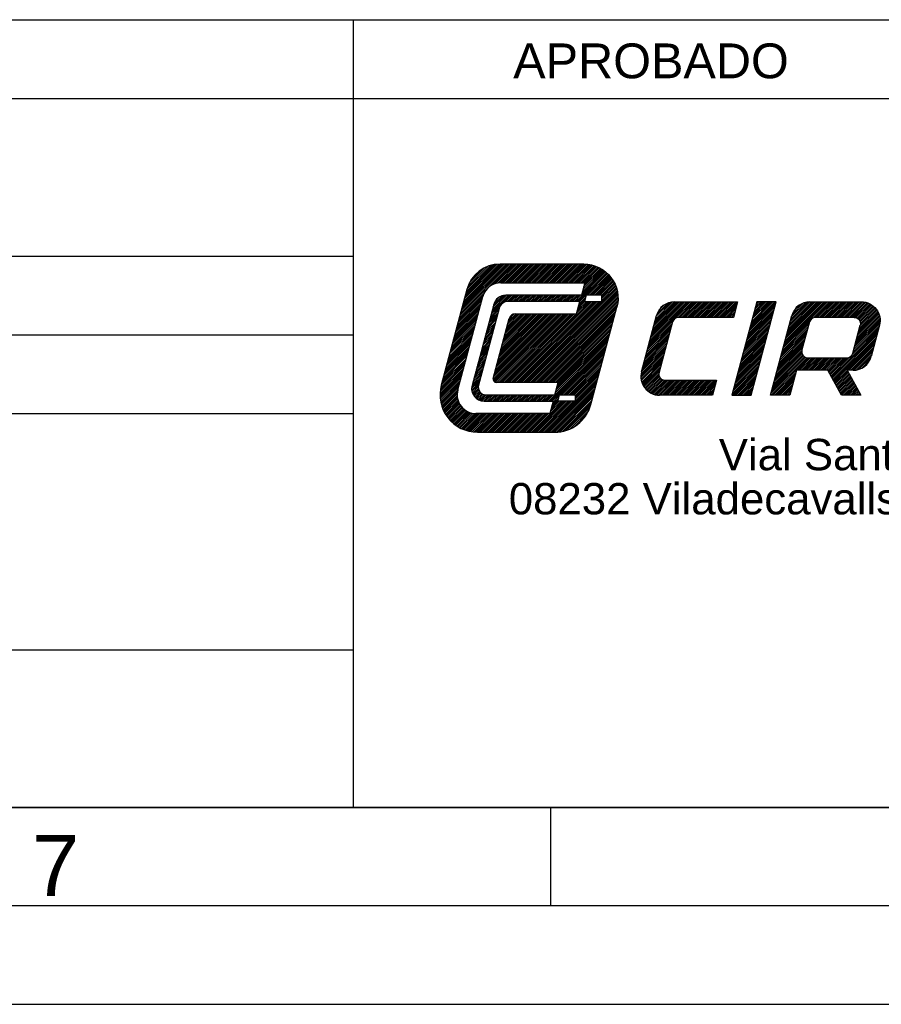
# Model space of a CAD drawing. Extents: x 0 to 420, y 0 to 297.
# Tile 3 of 6: x 337 to 381, y 0 to 50. Entities that reach past the tile are written whole.
import ezdxf

# ---------------------------------------------------------------- set-up
doc = ezdxf.new("R2010")
doc.units = 0
doc.layers.add('CAPA_1', color=7, linetype='CONTINUOUS')

msp = doc.modelspace()

# ---------------------------------------------------------------- linework, layer by layer
at = {"layer": 'CAPA_1', "color": 7}
for points in [[(233.983, 49.998), (409.983, 49.998)], [(353.983, 49.998), (353.983, 9.998)], [(233.983, 45.998), (409.983, 45.998)], [(233.983, 37.998), (353.983, 37.998)], [(359.411, 34.979), (362.02, 37.589)], [(359.443, 35.101), (361.931, 37.589)], [(359.476, 35.224), (361.841, 37.589)], [(359.509, 35.346), (361.752, 37.589)], [(359.542, 35.468), (361.663, 37.589)], [(359.574, 35.59), (361.573, 37.589)], [(359.607, 35.712), (361.484, 37.589)], [(359.64, 35.835), (361.394, 37.588)], [(359.672, 35.956), (361.299, 37.583)], [(359.705, 36.079), (361.198, 37.572)], [(359.738, 36.201), (361.089, 37.552)], [(359.771, 36.323), (360.971, 37.523)], [(361.055, 36.534), (362.11, 37.589)], [(361.207, 36.597), (362.199, 37.589)], [(361.325, 36.626), (362.289, 37.589)], [(361.427, 36.638), (362.378, 37.589)], [(365.7, 37.589), (361.444, 37.589)], [(361.519, 36.64), (362.467, 37.589)], [(361.608, 36.64), (362.557, 37.589)], [(361.698, 36.64), (362.646, 37.589)], [(361.787, 36.64), (362.736, 37.589)], [(361.877, 36.64), (362.825, 37.589)], [(361.966, 36.64), (362.915, 37.589)], [(362.055, 36.64), (363.004, 37.589)], [(362.145, 36.64), (363.093, 37.589)], [(362.234, 36.64), (363.183, 37.589)], [(362.324, 36.64), (363.272, 37.589)], [(362.413, 36.64), (363.362, 37.589)], [(362.503, 36.64), (363.451, 37.589)], [(362.592, 36.64), (363.541, 37.589)], [(362.681, 36.64), (363.63, 37.589)], [(362.771, 36.64), (363.719, 37.589)], [(362.86, 36.64), (363.809, 37.589)], [(362.95, 36.64), (363.899, 37.589)], [(363.039, 36.64), (363.988, 37.589)], [(363.129, 36.64), (364.077, 37.589)], [(363.218, 36.64), (364.167, 37.589)], [(363.307, 36.64), (364.256, 37.589)], [(363.397, 36.64), (364.346, 37.589)], [(363.487, 36.64), (364.435, 37.589)], [(363.576, 36.64), (364.525, 37.589)], [(363.665, 36.64), (364.614, 37.589)], [(363.755, 36.64), (364.703, 37.589)], [(363.844, 36.64), (364.793, 37.589)], [(363.934, 36.64), (364.882, 37.589)], [(364.023, 36.64), (364.972, 37.589)], [(364.112, 36.64), (365.061, 37.589)], [(364.202, 36.64), (365.15, 37.589)], [(364.291, 36.64), (365.24, 37.589)], [(364.381, 36.64), (365.329, 37.589)], [(364.47, 36.64), (365.419, 37.589)], [(364.56, 36.64), (365.508, 37.589)], [(364.649, 36.64), (365.598, 37.589)], [(364.738, 36.64), (365.687, 37.589)], [(364.828, 36.64), (365.775, 37.587)], [(364.917, 36.64), (365.859, 37.582)], [(365.007, 36.64), (365.939, 37.573)], [(365.096, 36.64), (366.016, 37.56)], [(365.186, 36.64), (366.09, 37.545)], [(365.275, 36.64), (366.161, 37.527)], [(365.364, 36.64), (366.23, 37.506)], [(359.814, 36.456), (360.838, 37.48)], [(359.882, 36.613), (360.681, 37.413)], [(360.005, 36.825), (360.469, 37.29)], [(365.31, 35.692), (366.808, 37.19)], [(365.4, 35.692), (366.857, 37.148)], [(365.454, 36.64), (366.297, 37.483)], [(365.489, 35.692), (366.903, 37.106)], [(365.543, 36.64), (366.361, 37.458)], [(365.594, 36.065), (366.759, 37.229)], [(365.627, 36.187), (366.707, 37.268)], [(365.633, 36.64), (366.424, 37.431)], [(365.659, 36.309), (366.654, 37.304)], [(365.692, 36.431), (366.599, 37.338)], [(365.722, 36.64), (366.484, 37.402)], [(365.725, 36.553), (366.543, 37.371)], [(365.895, 36.008), (366.948, 37.061)], [(365.984, 36.008), (366.991, 37.015)], [(361.491, 36.64), (365.748, 36.64)], [(365.748, 36.64), (365.579, 36.008)], [(366.074, 36.008), (367.033, 36.967)], [(366.163, 36.008), (367.073, 36.918)], [(366.253, 36.008), (367.111, 36.866)], [(366.342, 36.008), (367.148, 36.814)], [(366.431, 36.008), (367.182, 36.759)], [(366.521, 36.008), (367.215, 36.703)], [(366.61, 36.008), (367.247, 36.644)], [(366.615, 35.923), (367.276, 36.585)], [(366.615, 35.833), (367.304, 36.522)], [(359.764, 36.3), (358.462, 31.44)], [(359.378, 34.857), (360.649, 36.129)], [(360.988, 35.037), (361.96, 36.008)], [(361.021, 35.159), (361.87, 36.008)], [(361.054, 35.281), (361.781, 36.008)], [(361.087, 35.404), (361.69, 36.006)], [(361.71, 35.669), (362.049, 36.008)], [(365.579, 36.008), (361.734, 36.008)], [(361.821, 35.691), (362.138, 36.008)], [(361.912, 35.692), (362.228, 36.008)], [(362.001, 35.692), (362.317, 36.008)], [(362.091, 35.692), (362.407, 36.008)], [(362.18, 35.692), (362.496, 36.008)], [(362.269, 35.692), (362.586, 36.008)], [(362.359, 35.692), (362.675, 36.008)], [(362.449, 35.692), (362.764, 36.008)], [(362.538, 35.692), (362.854, 36.008)], [(362.541, 31.581), (367.352, 36.392)], [(362.627, 35.692), (362.944, 36.008)], [(362.631, 31.581), (367.373, 36.324)], [(362.717, 35.692), (363.033, 36.008)], [(362.72, 31.581), (367.392, 36.253)], [(362.806, 35.692), (363.122, 36.008)], [(362.81, 31.581), (367.407, 36.179)], [(362.896, 35.692), (363.212, 36.008)], [(362.899, 31.581), (367.42, 36.103)], [(362.985, 35.692), (363.301, 36.008)], [(362.988, 31.581), (367.43, 36.023)], [(363.074, 35.692), (363.391, 36.008)], [(363.164, 35.692), (363.48, 36.008)], [(363.253, 35.692), (363.57, 36.008)], [(363.343, 35.692), (363.659, 36.008)], [(363.432, 35.692), (363.748, 36.008)], [(363.522, 35.692), (363.838, 36.008)], [(363.611, 35.692), (363.927, 36.008)], [(363.7, 35.692), (364.017, 36.008)], [(363.79, 35.692), (364.106, 36.008)], [(363.879, 35.692), (364.196, 36.008)], [(363.969, 35.692), (364.285, 36.008)], [(364.058, 35.692), (364.374, 36.008)], [(364.148, 35.692), (364.464, 36.008)], [(364.237, 35.692), (364.553, 36.008)], [(364.326, 35.692), (364.643, 36.008)], [(364.416, 35.692), (364.732, 36.008)], [(364.505, 35.692), (364.821, 36.008)], [(364.595, 35.692), (364.911, 36.008)], [(364.684, 35.692), (365, 36.008)], [(364.774, 35.692), (365.09, 36.008)], [(364.863, 35.692), (365.179, 36.008)], [(364.952, 35.692), (365.269, 36.008)], [(365.042, 35.692), (365.358, 36.008)], [(365.132, 35.692), (365.447, 36.008)], [(365.221, 35.692), (365.537, 36.008)], [(365.824, 36.008), (365.739, 35.692)], [(366.615, 36.008), (365.824, 36.008)], [(366.615, 35.744), (367.329, 36.458)], [(366.615, 35.692), (366.615, 36.008)], [(359.247, 34.368), (360.487, 35.609)], [(359.28, 34.491), (360.52, 35.731)], [(359.304, 31.194), (360.575, 35.937)], [(359.312, 34.613), (360.553, 35.853)], [(359.345, 34.735), (360.586, 35.976)], [(361.123, 35.539), (360.022, 31.429)], [(361.119, 35.525), (361.584, 35.99)], [(361.174, 35.669), (361.44, 35.935)], [(365.494, 35.692), (361.855, 35.692)], [(361.915, 31.581), (366.026, 35.692)], [(362.004, 31.581), (366.115, 35.692)], [(362.094, 31.581), (366.205, 35.692)], [(362.184, 31.581), (366.294, 35.692)], [(362.273, 31.581), (366.383, 35.692)], [(362.362, 31.581), (366.473, 35.692)], [(362.452, 31.581), (366.562, 35.692)], [(363.078, 31.581), (367.437, 35.94)], [(363.167, 31.581), (367.439, 35.853)], [(363.257, 31.581), (367.437, 35.761)], [(363.346, 31.581), (367.429, 35.664)], [(363.436, 31.581), (367.415, 35.56)], [(365.324, 35.059), (365.494, 35.692)], [(365.332, 35.087), (365.936, 35.692)], [(365.365, 35.21), (365.847, 35.692)], [(365.397, 35.332), (365.758, 35.692)], [(365.43, 35.454), (365.765, 35.789)], [(365.463, 35.576), (365.798, 35.911)], [(365.739, 35.692), (366.615, 35.692)], [(369.023, 33.591), (371.105, 35.673)], [(369.056, 33.713), (371.015, 35.673)], [(369.088, 33.835), (370.926, 35.673)], [(369.121, 33.958), (370.837, 35.673)], [(369.154, 34.08), (370.747, 35.673)], [(369.187, 34.202), (370.658, 35.673)], [(369.219, 34.324), (370.568, 35.673)], [(369.252, 34.446), (370.479, 35.673)], [(369.285, 34.568), (370.389, 35.673)], [(369.318, 34.691), (370.3, 35.673)], [(369.35, 34.813), (370.205, 35.667)], [(369.383, 34.935), (370.097, 35.65)], [(369.423, 35.065), (369.969, 35.61)], [(369.518, 35.249), (369.784, 35.515)], [(370.309, 35.673), (373.509, 35.673)], [(370.371, 34.85), (371.195, 35.673)], [(370.493, 34.882), (371.284, 35.673)], [(370.583, 34.883), (371.373, 35.673)], [(370.672, 34.883), (371.463, 35.673)], [(370.762, 34.883), (371.552, 35.673)], [(370.851, 34.883), (371.642, 35.673)], [(370.941, 34.883), (371.731, 35.673)], [(371.03, 34.883), (371.821, 35.673)], [(371.119, 34.883), (371.91, 35.673)], [(371.209, 34.883), (371.999, 35.673)], [(371.298, 34.883), (372.089, 35.673)], [(371.388, 34.883), (372.178, 35.673)], [(371.477, 34.883), (372.268, 35.673)], [(371.567, 34.883), (372.357, 35.673)], [(371.656, 34.883), (372.447, 35.673)], [(371.745, 34.883), (372.536, 35.673)], [(371.835, 34.883), (372.625, 35.673)], [(371.924, 34.883), (372.715, 35.673)], [(372.014, 34.883), (372.804, 35.673)], [(372.103, 34.883), (372.894, 35.673)], [(372.193, 34.883), (372.983, 35.673)], [(372.282, 34.883), (373.072, 35.673)], [(372.371, 34.883), (373.162, 35.673)], [(372.461, 34.883), (373.251, 35.673)], [(372.551, 34.883), (373.341, 35.673)], [(372.64, 34.883), (373.43, 35.673)], [(372.729, 34.883), (373.505, 35.658)], [(372.819, 34.883), (373.472, 35.537)], [(374.491, 35.673), (373.22, 30.93)], [(373.509, 35.673), (373.297, 34.883)], [(374.094, 34.19), (375.435, 35.532)], [(374.126, 34.312), (375.468, 35.654)], [(374.159, 34.434), (375.398, 35.673)], [(374.192, 34.557), (375.308, 35.673)], [(374.202, 30.93), (375.473, 35.673)], [(374.225, 34.679), (375.219, 35.673)], [(374.257, 34.801), (375.13, 35.673)], [(374.29, 34.923), (375.04, 35.673)], [(374.323, 35.046), (374.951, 35.673)], [(374.356, 35.168), (374.861, 35.673)], [(374.388, 35.29), (374.772, 35.673)], [(374.421, 35.412), (374.682, 35.673)], [(374.454, 35.534), (374.593, 35.673)], [(374.487, 35.656), (374.504, 35.673)], [(375.473, 35.673), (374.491, 35.673)], [(375.86, 33.453), (378.081, 35.673)], [(375.893, 33.575), (377.991, 35.673)], [(375.926, 33.697), (377.902, 35.673)], [(375.958, 33.819), (377.813, 35.673)], [(375.991, 33.941), (377.723, 35.673)], [(376.024, 34.063), (377.634, 35.673)], [(376.057, 34.186), (377.544, 35.673)], [(376.089, 34.308), (377.455, 35.673)], [(376.122, 34.43), (377.365, 35.673)], [(376.155, 34.552), (377.276, 35.673)], [(376.188, 34.674), (377.187, 35.673)], [(376.22, 34.796), (377.093, 35.669)], [(376.253, 34.918), (376.987, 35.653)], [(376.291, 35.045), (376.862, 35.617)], [(376.372, 35.216), (376.692, 35.536)], [(377.183, 35.673), (379.802, 35.673)], [(377.361, 34.864), (378.17, 35.673)], [(377.469, 34.883), (378.26, 35.673)], [(377.559, 34.883), (378.349, 35.673)], [(377.648, 34.883), (378.439, 35.673)], [(377.737, 34.883), (378.528, 35.673)], [(377.827, 34.883), (378.617, 35.673)], [(377.917, 34.883), (378.707, 35.673)], [(378.006, 34.883), (378.797, 35.673)], [(378.095, 34.883), (378.886, 35.673)], [(378.185, 34.883), (378.975, 35.673)], [(378.274, 34.883), (379.065, 35.673)], [(378.364, 34.883), (379.154, 35.673)], [(378.453, 34.883), (379.244, 35.673)], [(378.543, 34.883), (379.333, 35.673)], [(378.632, 34.883), (379.422, 35.673)], [(378.721, 34.883), (379.512, 35.673)], [(378.811, 34.883), (379.601, 35.673)], [(378.9, 34.883), (379.691, 35.673)], [(378.99, 34.883), (379.78, 35.673)], [(379.079, 34.883), (379.867, 35.671)], [(379.169, 34.883), (379.948, 35.662)], [(379.258, 34.883), (380.023, 35.647)], [(379.347, 34.883), (380.093, 35.628)], [(379.437, 34.883), (380.158, 35.604)], [(379.515, 34.872), (380.22, 35.576)], [(379.579, 34.846), (380.278, 35.545)], [(379.633, 34.811), (380.333, 35.511)], [(359.116, 33.88), (360.356, 35.12)], [(359.149, 34.002), (360.389, 35.242)], [(359.182, 34.124), (360.421, 35.364)], [(359.214, 34.246), (360.454, 35.487)], [(361.397, 35.34), (360.354, 31.446)], [(360.89, 34.67), (361.337, 35.118)], [(360.923, 34.792), (361.37, 35.24)], [(360.956, 34.915), (361.404, 35.363)], [(361.093, 31.742), (364.409, 35.059)], [(361.109, 31.669), (364.499, 35.059)], [(361.119, 31.858), (364.32, 35.059)], [(361.148, 31.619), (364.588, 35.059)], [(361.151, 31.98), (364.231, 35.059)], [(361.184, 32.102), (364.141, 35.059)], [(361.206, 31.588), (364.678, 35.059)], [(361.217, 32.225), (364.052, 35.059)], [(361.25, 32.347), (363.962, 35.059)], [(361.283, 32.469), (363.873, 35.059)], [(361.289, 31.581), (364.767, 35.059)], [(361.315, 32.591), (363.783, 35.059)], [(361.348, 32.713), (363.694, 35.059)], [(361.378, 31.581), (364.857, 35.059)], [(361.381, 32.836), (363.605, 35.059)], [(361.414, 32.958), (363.515, 35.059)], [(361.446, 33.08), (363.426, 35.059)], [(361.468, 31.581), (364.946, 35.059)], [(361.479, 33.202), (363.336, 35.059)], [(361.512, 33.324), (363.247, 35.059)], [(361.545, 33.446), (363.158, 35.059)], [(361.557, 31.581), (365.035, 35.059)], [(361.577, 33.568), (363.068, 35.059)], [(361.61, 33.691), (362.979, 35.059)], [(361.643, 33.813), (362.889, 35.059)], [(361.647, 31.581), (365.125, 35.059)], [(361.675, 33.935), (362.8, 35.059)], [(361.708, 34.057), (362.71, 35.059)], [(361.736, 31.581), (365.215, 35.059)], [(361.741, 34.179), (362.621, 35.059)], [(361.774, 34.301), (362.532, 35.059)], [(361.806, 34.424), (362.442, 35.059)], [(361.826, 31.581), (365.304, 35.059)], [(361.839, 34.546), (362.352, 35.059)], [(361.872, 34.668), (362.263, 35.059)], [(361.905, 34.79), (362.17, 35.056)], [(362.219, 35.059), (365.324, 35.059)], [(363.525, 31.581), (367.392, 35.448)], [(363.614, 31.581), (367.36, 35.327)], [(363.704, 31.581), (367.327, 35.205)], [(363.793, 31.581), (367.295, 35.083)], [(366.056, 30.458), (367.38, 35.4)], [(372.908, 34.883), (373.44, 35.414)], [(372.998, 34.883), (373.407, 35.292)], [(373.087, 34.883), (373.374, 35.17)], [(373.177, 34.883), (373.342, 35.048)], [(373.963, 33.702), (375.304, 35.043)], [(373.995, 33.824), (375.337, 35.165)], [(374.028, 33.946), (375.37, 35.287)], [(374.061, 34.068), (375.402, 35.41)], [(379.601, 33.973), (380.689, 35.061)], [(379.633, 34.095), (380.662, 35.124)], [(379.666, 34.218), (380.632, 35.184)], [(379.678, 34.766), (380.385, 35.473)], [(379.699, 34.34), (380.599, 35.24)], [(379.713, 34.712), (380.434, 35.432)], [(379.732, 34.462), (380.562, 35.292)], [(379.738, 34.647), (380.479, 35.389)], [(379.748, 34.568), (380.522, 35.342)], [(358.952, 33.269), (360.192, 34.509)], [(358.985, 33.391), (360.225, 34.631)], [(359.018, 33.513), (360.258, 34.753)], [(359.051, 33.636), (360.29, 34.875)], [(359.083, 33.757), (360.323, 34.998)], [(360.727, 34.06), (361.174, 34.507)], [(360.759, 34.182), (361.207, 34.629)], [(360.792, 34.304), (361.239, 34.751)], [(360.825, 34.426), (361.272, 34.873)], [(360.858, 34.548), (361.305, 34.995)], [(361.098, 31.78), (361.914, 34.825)], [(363.883, 31.581), (367.262, 34.96)], [(363.972, 31.581), (367.229, 34.838)], [(364.061, 31.581), (367.197, 34.716)], [(364.151, 31.581), (367.164, 34.594)], [(368.63, 32.124), (369.392, 34.97)], [(368.957, 33.347), (370.187, 34.576)], [(368.99, 33.469), (370.229, 34.708)], [(370.207, 34.648), (369.522, 32.093)], [(373.297, 34.883), (370.512, 34.883)], [(373.266, 34.883), (373.309, 34.926)], [(373.832, 33.213), (375.173, 34.554)], [(373.865, 33.335), (375.206, 34.677)], [(373.897, 33.457), (375.239, 34.799)], [(373.93, 33.579), (375.271, 34.921)], [(375.184, 30.93), (376.267, 34.97)], [(375.795, 33.208), (377.136, 34.55)], [(375.828, 33.33), (377.17, 34.674)], [(377.163, 34.648), (376.781, 33.226)], [(379.432, 34.883), (377.468, 34.883)], [(379.404, 33.24), (380.739, 34.575)], [(379.437, 33.362), (380.749, 34.675)], [(379.47, 33.485), (380.75, 34.764)], [(379.502, 33.607), (380.743, 34.847)], [(379.535, 33.729), (380.73, 34.923)], [(379.568, 33.851), (380.711, 34.995)], [(358.821, 32.78), (360.061, 34.02)], [(358.854, 32.902), (360.094, 34.143)], [(358.887, 33.025), (360.127, 34.265)], [(358.92, 33.147), (360.16, 34.387)], [(360.596, 33.571), (361.043, 34.018)], [(360.628, 33.693), (361.076, 34.14)], [(360.661, 33.815), (361.108, 34.262)], [(360.694, 33.937), (361.141, 34.384)], [(364.24, 31.581), (367.131, 34.472)], [(364.33, 31.581), (367.098, 34.35)], [(364.35, 31.422), (367.033, 34.105)], [(364.383, 31.544), (367.066, 34.227)], [(368.826, 32.858), (370.056, 34.088)], [(368.859, 32.98), (370.089, 34.21)], [(368.892, 33.103), (370.122, 34.332)], [(368.925, 33.225), (370.154, 34.454)], [(373.701, 32.724), (375.042, 34.066)], [(373.734, 32.846), (375.075, 34.188)], [(373.766, 32.969), (375.108, 34.31)], [(373.799, 33.091), (375.141, 34.432)], [(375.664, 32.719), (377.005, 34.061)], [(375.697, 32.842), (377.038, 34.183)], [(375.729, 32.964), (377.071, 34.305)], [(375.762, 33.086), (377.104, 34.428)], [(378.279, 31.846), (380.648, 34.215)], [(378.311, 31.789), (380.615, 34.093)], [(379.319, 32.977), (380.68, 34.337)], [(379.356, 33.062), (379.738, 34.485)], [(379.372, 33.118), (380.713, 34.46)], [(380.718, 34.479), (380.294, 32.898)], [(303.983, 33.998), (353.983, 33.998)], [(358.69, 32.292), (359.93, 33.532)], [(358.723, 32.414), (359.963, 33.654)], [(358.756, 32.536), (359.996, 33.776)], [(358.788, 32.658), (360.029, 33.898)], [(360.465, 33.082), (360.912, 33.529)], [(360.498, 33.204), (360.945, 33.651)], [(360.53, 33.326), (360.977, 33.774)], [(360.563, 33.449), (361.01, 33.896)], [(363.918, 30.632), (366.902, 33.617)], [(364.252, 31.056), (366.935, 33.739)], [(364.284, 31.178), (366.967, 33.861)], [(364.317, 31.3), (367, 33.983)], [(368.695, 32.369), (369.925, 33.599)], [(368.728, 32.492), (369.958, 33.721)], [(368.761, 32.614), (369.991, 33.844)], [(368.794, 32.736), (370.024, 33.966)], [(373.57, 32.235), (374.911, 33.577)], [(373.603, 32.358), (374.944, 33.699)], [(373.635, 32.48), (374.977, 33.821)], [(373.668, 32.602), (375.01, 33.943)], [(375.533, 32.231), (376.874, 33.572)], [(375.566, 32.353), (376.907, 33.694)], [(375.598, 32.475), (376.94, 33.817)], [(375.631, 32.597), (376.973, 33.939)], [(378.342, 31.731), (380.582, 33.971)], [(378.374, 31.674), (380.549, 33.849)], [(378.406, 31.616), (380.517, 33.726)], [(379.075, 32.195), (380.484, 33.604)], [(358.559, 31.803), (359.8, 33.043)], [(358.592, 31.925), (359.832, 33.165)], [(358.625, 32.047), (359.865, 33.287)], [(358.658, 32.169), (359.898, 33.41)], [(360.334, 32.593), (360.781, 33.041)], [(360.367, 32.716), (360.814, 33.163)], [(360.399, 32.838), (360.847, 33.285)], [(360.432, 32.96), (360.879, 33.407)], [(364.007, 30.632), (366.869, 33.494)], [(364.097, 30.632), (366.837, 33.372)], [(364.502, 30.949), (366.804, 33.25)], [(364.592, 30.949), (366.771, 33.128)], [(364.681, 30.949), (366.738, 33.006)], [(368.598, 31.914), (369.794, 33.11)], [(368.607, 32.013), (369.827, 33.233)], [(368.63, 32.125), (369.86, 33.355)], [(368.663, 32.247), (369.893, 33.477)], [(373.439, 31.747), (374.781, 33.088)], [(373.472, 31.869), (374.813, 33.21)], [(373.505, 31.991), (374.846, 33.333)], [(373.537, 32.113), (374.879, 33.455)], [(375.369, 31.62), (376.788, 33.039)], [(375.402, 31.742), (376.772, 33.113)], [(375.435, 31.864), (376.777, 33.207)], [(375.468, 31.986), (376.809, 33.328)], [(375.5, 32.109), (376.842, 33.45)], [(379.164, 32.195), (380.451, 33.482)], [(379.253, 32.195), (380.418, 33.36)], [(379.343, 32.195), (380.386, 33.238)], [(379.434, 32.196), (380.353, 33.116)], [(358.434, 31.32), (359.669, 32.554)], [(358.461, 31.436), (359.701, 32.676)], [(358.494, 31.558), (359.734, 32.799)], [(358.527, 31.681), (359.767, 32.921)], [(360.203, 32.105), (360.65, 32.552)], [(360.236, 32.227), (360.683, 32.674)], [(360.268, 32.349), (360.716, 32.796)], [(360.301, 32.471), (360.748, 32.919)], [(364.771, 30.949), (366.706, 32.883)], [(364.86, 30.949), (366.673, 32.761)], [(364.95, 30.949), (366.64, 32.639)], [(365.039, 30.949), (366.607, 32.517)], [(368.599, 31.826), (369.761, 32.988)], [(368.607, 31.744), (369.729, 32.866)], [(368.621, 31.669), (369.696, 32.744)], [(368.64, 31.598), (369.664, 32.622)], [(368.663, 31.532), (369.63, 32.5)], [(373.308, 31.258), (374.65, 32.6)], [(373.341, 31.38), (374.682, 32.722)], [(373.374, 31.503), (374.715, 32.844)], [(373.406, 31.625), (374.748, 32.966)], [(375.205, 31.009), (377.029, 32.833)], [(375.216, 30.93), (377.113, 32.827)], [(375.238, 31.131), (376.961, 32.854)], [(375.271, 31.254), (376.903, 32.886)], [(375.304, 31.376), (376.856, 32.928)], [(375.336, 31.498), (376.817, 32.979)], [(376.57, 32.195), (377.203, 32.827)], [(376.66, 32.195), (377.292, 32.827)], [(376.749, 32.195), (377.382, 32.827)], [(376.839, 32.195), (377.471, 32.827)], [(376.928, 32.195), (377.56, 32.827)], [(377.017, 32.195), (377.65, 32.827)], [(377.087, 32.827), (379.051, 32.827)], [(377.107, 32.195), (377.739, 32.827)], [(377.196, 32.195), (377.829, 32.827)], [(377.286, 32.195), (377.918, 32.827)], [(377.375, 32.195), (378.008, 32.827)], [(377.465, 32.195), (378.097, 32.827)], [(377.554, 32.195), (378.186, 32.827)], [(377.643, 32.195), (378.276, 32.827)], [(377.733, 32.195), (378.365, 32.827)], [(377.822, 32.195), (378.455, 32.827)], [(377.912, 32.195), (378.544, 32.827)], [(378.001, 32.195), (378.634, 32.827)], [(378.088, 32.192), (378.723, 32.827)], [(378.12, 32.134), (378.812, 32.827)], [(378.152, 32.077), (378.902, 32.827)], [(378.183, 32.019), (378.992, 32.827)], [(378.215, 31.962), (379.082, 32.829)], [(378.247, 31.904), (379.218, 32.875)], [(379.534, 32.208), (380.32, 32.994)], [(379.651, 32.235), (380.287, 32.871)], [(379.799, 32.293), (380.229, 32.723)], [(358.398, 30.926), (359.538, 32.066)], [(358.399, 31.016), (359.57, 32.188)], [(358.404, 31.111), (359.603, 32.31)], [(358.416, 31.212), (359.636, 32.432)], [(360.072, 31.616), (360.519, 32.063)], [(360.105, 31.738), (360.552, 32.185)], [(360.138, 31.861), (360.585, 32.308)], [(360.17, 31.983), (360.617, 32.43)], [(365.128, 30.949), (366.575, 32.395)], [(365.218, 30.949), (366.542, 32.273)], [(365.259, 30.9), (366.509, 32.151)], [(365.259, 30.811), (366.476, 32.028)], [(368.69, 31.47), (369.598, 32.377)], [(368.721, 31.411), (369.565, 32.255)], [(368.755, 31.356), (369.532, 32.133)], [(368.792, 31.303), (369.511, 32.023)], [(373.243, 31.014), (374.584, 32.355)], [(373.249, 30.93), (374.551, 32.233)], [(373.275, 31.136), (374.617, 32.478)], [(373.338, 30.93), (374.519, 32.111)], [(375.306, 30.93), (376.481, 32.106)], [(376.506, 32.195), (376.167, 30.93)], [(378.086, 32.195), (376.506, 32.195)], [(378.785, 30.93), (378.086, 32.195)], [(378.438, 31.558), (379.07, 32.191)], [(378.47, 31.501), (379.102, 32.133)], [(378.502, 31.443), (379.134, 32.076)], [(378.534, 31.386), (379.166, 32.018)], [(379.378, 32.195), (379.068, 32.195)], [(379.068, 32.195), (379.767, 30.93)], [(358.401, 30.839), (359.505, 31.944)], [(358.407, 30.756), (359.472, 31.821)], [(358.417, 30.677), (359.44, 31.699)], [(358.43, 30.6), (359.407, 31.577)], [(360, 31.276), (360.421, 31.697)], [(360.005, 31.191), (360.388, 31.575)], [(360.01, 31.375), (360.454, 31.819)], [(360.039, 31.494), (360.487, 31.941)], [(364.393, 31.581), (361.251, 31.581)], [(363.678, 29.051), (366.411, 31.784)], [(363.768, 29.051), (366.378, 31.662)], [(363.857, 29.051), (366.345, 31.54)], [(364.223, 30.949), (364.393, 31.581)], [(365.259, 30.722), (366.444, 31.906)], [(368.832, 31.254), (369.519, 31.941)], [(368.876, 31.208), (369.542, 31.875)], [(368.922, 31.165), (369.576, 31.819)], [(368.971, 31.124), (369.619, 31.773)], [(369.023, 31.087), (369.672, 31.736)], [(369.079, 31.053), (369.735, 31.709)], [(369.138, 31.023), (369.811, 31.696)], [(369.2, 30.996), (369.9, 31.696)], [(369.266, 30.972), (369.989, 31.696)], [(369.337, 30.953), (370.079, 31.696)], [(369.412, 30.94), (370.168, 31.696)], [(369.494, 30.932), (370.258, 31.696)], [(369.582, 30.93), (370.347, 31.696)], [(369.671, 30.93), (370.436, 31.696)], [(369.761, 30.93), (370.526, 31.696)], [(369.827, 31.696), (372.443, 31.696)], [(369.85, 30.93), (370.615, 31.696)], [(369.94, 30.93), (370.705, 31.696)], [(370.029, 30.93), (370.794, 31.696)], [(370.118, 30.93), (370.883, 31.696)], [(370.208, 30.93), (370.973, 31.696)], [(370.297, 30.93), (371.062, 31.696)], [(370.387, 30.93), (371.152, 31.696)], [(370.476, 30.93), (371.241, 31.696)], [(370.565, 30.93), (371.331, 31.696)], [(370.655, 30.93), (371.42, 31.696)], [(370.744, 30.93), (371.509, 31.696)], [(370.834, 30.93), (371.599, 31.696)], [(370.923, 30.93), (371.688, 31.696)], [(371.013, 30.93), (371.778, 31.696)], [(371.102, 30.93), (371.867, 31.696)], [(371.191, 30.93), (371.957, 31.696)], [(371.281, 30.93), (372.046, 31.696)], [(371.37, 30.93), (372.135, 31.696)], [(371.46, 30.93), (372.225, 31.696)], [(371.549, 30.93), (372.315, 31.696)], [(371.639, 30.93), (372.404, 31.696)], [(371.728, 30.93), (372.425, 31.627)], [(371.817, 30.93), (372.392, 31.505)], [(372.443, 31.696), (372.238, 30.93)], [(373.427, 30.93), (374.486, 31.989)], [(373.517, 30.93), (374.453, 31.867)], [(373.606, 30.93), (374.421, 31.744)], [(373.696, 30.93), (374.388, 31.622)], [(373.785, 30.93), (374.355, 31.5)], [(375.395, 30.93), (376.449, 31.984)], [(375.484, 30.93), (376.416, 31.862)], [(375.574, 30.93), (376.383, 31.74)], [(375.663, 30.93), (376.35, 31.618)], [(378.565, 31.328), (379.198, 31.961)], [(378.597, 31.27), (379.23, 31.903)], [(378.629, 31.213), (379.262, 31.845)], [(378.661, 31.155), (379.293, 31.788)], [(378.693, 31.098), (379.325, 31.73)], [(378.725, 31.04), (379.357, 31.673)], [(378.756, 30.982), (379.389, 31.615)], [(378.793, 30.93), (379.421, 31.557)], [(378.883, 30.93), (379.452, 31.5)], [(358.445, 30.526), (359.374, 31.455)], [(358.463, 30.454), (359.341, 31.332)], [(358.483, 30.385), (359.309, 31.21)], [(358.506, 30.318), (359.283, 31.096)], [(360.018, 31.115), (360.356, 31.452)], [(360.039, 31.047), (360.34, 31.348)], [(360.066, 30.984), (360.348, 31.266)], [(360.098, 30.927), (360.369, 31.197)], [(360.135, 30.874), (360.398, 31.138)], [(360.177, 30.827), (360.436, 31.086)], [(360.223, 30.783), (360.481, 31.042)], [(360.274, 30.744), (360.533, 31.004)], [(363.947, 29.051), (366.313, 31.418)], [(364.036, 29.051), (366.28, 31.295)], [(364.126, 29.051), (366.247, 31.173)], [(364.215, 29.051), (366.214, 31.051)], [(371.907, 30.93), (372.359, 31.383)], [(371.997, 30.93), (372.327, 31.26)], [(372.086, 30.93), (372.294, 31.138)], [(372.175, 30.93), (372.261, 31.016)], [(373.875, 30.93), (374.322, 31.378)], [(373.964, 30.93), (374.29, 31.256)], [(374.053, 30.93), (374.257, 31.134)], [(374.143, 30.93), (374.224, 31.011)], [(375.753, 30.93), (376.318, 31.495)], [(375.842, 30.93), (376.285, 31.373)], [(375.932, 30.93), (376.252, 31.251)], [(376.021, 30.93), (376.22, 31.129)], [(376.11, 30.93), (376.187, 31.007)], [(378.972, 30.93), (379.485, 31.442)], [(379.062, 30.93), (379.516, 31.385)], [(379.151, 30.93), (379.548, 31.327)], [(379.241, 30.93), (379.58, 31.269)], [(379.33, 30.93), (379.612, 31.212)], [(379.419, 30.93), (379.644, 31.154)], [(379.509, 30.93), (379.675, 31.097)], [(379.599, 30.93), (379.707, 31.039)], [(358.53, 30.253), (359.273, 30.996)], [(358.556, 30.19), (359.273, 30.906)], [(358.584, 30.128), (359.28, 30.824)], [(358.614, 30.069), (359.293, 30.748)], [(358.645, 30.011), (359.312, 30.677)], [(358.679, 29.955), (359.334, 30.61)], [(358.714, 29.9), (359.361, 30.547)], [(360.329, 30.71), (360.594, 30.975)], [(360.389, 30.681), (360.663, 30.956)], [(360.455, 30.658), (360.746, 30.949)], [(360.528, 30.641), (360.836, 30.949)], [(360.609, 30.633), (360.925, 30.949)], [(360.633, 30.632), (364.138, 30.632)], [(360.698, 30.632), (361.014, 30.949)], [(360.736, 30.949), (364.223, 30.949)], [(360.788, 30.632), (361.104, 30.949)], [(360.877, 30.632), (361.193, 30.949)], [(360.966, 30.632), (361.283, 30.949)], [(361.056, 30.632), (361.372, 30.949)], [(361.146, 30.632), (361.461, 30.949)], [(361.235, 30.632), (361.551, 30.949)], [(361.324, 30.632), (361.641, 30.949)], [(361.414, 30.632), (361.73, 30.949)], [(361.503, 30.632), (361.819, 30.949)], [(361.593, 30.632), (361.909, 30.949)], [(361.682, 30.632), (361.998, 30.949)], [(361.772, 30.632), (362.088, 30.949)], [(361.861, 30.632), (362.177, 30.949)], [(361.95, 30.632), (362.267, 30.949)], [(362.04, 30.632), (362.356, 30.949)], [(362.129, 30.632), (362.445, 30.949)], [(362.219, 30.632), (362.535, 30.949)], [(362.308, 30.632), (362.624, 30.949)], [(362.398, 30.632), (362.714, 30.949)], [(362.487, 30.632), (362.803, 30.949)], [(362.576, 30.632), (362.893, 30.949)], [(362.666, 30.632), (362.982, 30.949)], [(362.755, 30.632), (363.071, 30.949)], [(362.845, 30.632), (363.161, 30.949)], [(362.934, 30.632), (363.25, 30.949)], [(363.023, 30.632), (363.34, 30.949)], [(363.052, 29.051), (364.633, 30.632)], [(363.113, 30.632), (363.429, 30.949)], [(363.142, 29.051), (364.723, 30.632)], [(363.202, 30.632), (363.519, 30.949)], [(363.231, 29.051), (364.812, 30.632)], [(363.292, 30.632), (363.608, 30.949)], [(363.321, 29.051), (364.902, 30.632)], [(363.381, 30.632), (363.697, 30.949)], [(363.41, 29.051), (364.991, 30.632)], [(363.471, 30.632), (363.787, 30.949)], [(363.5, 29.051), (365.081, 30.632)], [(363.56, 30.632), (363.876, 30.949)], [(363.589, 29.051), (365.17, 30.632)], [(363.649, 30.632), (363.966, 30.949)], [(363.739, 30.632), (364.055, 30.949)], [(363.829, 30.632), (364.145, 30.949)], [(364.138, 30.632), (363.969, 30)], [(363.99, 30.078), (364.544, 30.632)], [(364.023, 30.2), (364.455, 30.632)], [(364.055, 30.323), (364.391, 30.658)], [(364.088, 30.445), (364.423, 30.78)], [(364.121, 30.567), (364.456, 30.903)], [(364.306, 29.054), (366.182, 30.929)], [(364.384, 30.632), (364.468, 30.949)], [(365.259, 30.632), (364.384, 30.632)], [(364.403, 29.06), (366.149, 30.807)], [(364.468, 30.949), (365.259, 30.949)], [(364.504, 29.072), (366.116, 30.684)], [(364.613, 29.092), (366.083, 30.562)], [(365.259, 30.949), (365.259, 30.632)], [(372.238, 30.93), (369.546, 30.93)], [(373.22, 30.93), (374.202, 30.93)], [(376.167, 30.93), (375.184, 30.93)], [(379.767, 30.93), (378.785, 30.93)], [(379.688, 30.93), (379.739, 30.981)], [(358.75, 29.847), (359.391, 30.488)], [(358.788, 29.796), (359.425, 30.432)], [(358.828, 29.746), (359.462, 30.38)], [(358.869, 29.697), (359.502, 30.33)], [(358.911, 29.651), (359.544, 30.283)], [(358.955, 29.605), (359.59, 30.24)], [(359.001, 29.561), (359.639, 30.199)], [(359.048, 29.519), (359.691, 30.162)], [(359.096, 29.478), (359.746, 30.127)], [(359.146, 29.438), (359.804, 30.096)], [(359.198, 29.401), (359.866, 30.069)], [(359.251, 29.364), (359.932, 30.045)], [(359.306, 29.329), (360.002, 30.026)], [(359.362, 29.296), (360.077, 30.011)], [(359.42, 29.265), (360.158, 30.002)], [(359.48, 29.235), (360.245, 30)], [(359.542, 29.208), (360.334, 30)], [(359.605, 29.181), (360.423, 30)], [(359.67, 29.157), (360.513, 30)], [(359.738, 29.135), (360.603, 30)], [(359.807, 29.115), (360.692, 30)], [(359.879, 29.098), (360.781, 30)], [(359.953, 29.082), (360.871, 30)], [(360.03, 29.07), (360.96, 30)], [(360.11, 29.06), (361.05, 30)], [(360.193, 29.054), (361.139, 30)], [(363.969, 30), (360.221, 30)], [(360.28, 29.051), (361.229, 30)], [(360.369, 29.051), (361.318, 30)], [(360.459, 29.051), (361.407, 30)], [(360.548, 29.051), (361.497, 30)], [(360.638, 29.051), (361.586, 30)], [(360.727, 29.051), (361.676, 30)], [(360.817, 29.051), (361.765, 30)], [(360.906, 29.051), (361.855, 30)], [(360.995, 29.051), (361.944, 30)], [(361.085, 29.051), (362.033, 30)], [(361.174, 29.051), (362.123, 30)], [(361.264, 29.051), (362.212, 30)], [(361.353, 29.051), (362.302, 30)], [(361.443, 29.051), (362.391, 30)], [(361.532, 29.051), (362.481, 30)], [(361.621, 29.051), (362.57, 30)], [(361.711, 29.051), (362.659, 30)], [(361.8, 29.051), (362.749, 30)], [(361.89, 29.051), (362.838, 30)], [(361.979, 29.051), (362.928, 30)], [(362.069, 29.051), (363.017, 30)], [(362.158, 29.051), (363.107, 30)], [(362.248, 29.051), (363.196, 30)], [(362.337, 29.051), (363.285, 30)], [(362.426, 29.051), (363.375, 30)], [(362.516, 29.051), (363.464, 30)], [(362.605, 29.051), (363.554, 30)], [(362.695, 29.051), (363.643, 30)], [(362.784, 29.051), (363.732, 30)], [(362.874, 29.051), (363.822, 30)], [(362.963, 29.051), (363.912, 30)], [(364.732, 29.121), (366.051, 30.44)], [(364.863, 29.163), (366.009, 30.309)], [(365.014, 29.224), (365.947, 30.158)], [(253.983, 29.998), (353.983, 29.998)], [(365.204, 29.325), (365.847, 29.968)], [(360.295, 29.051), (364.223, 29.051)], [(233.983, 17.998), (353.983, 17.998)], [(410, 10), (25, 10)], [(364, 10), (364, 5)], [(233.983, 9.998), (409.983, 9.998)], [(415, 5), (20.034, 5)], [(0, 0), (420, 0)]]:
    msp.add_lwpolyline(points, dxfattribs=at)
for points in [[(361.444, 37.589), (360.657, 37.589), (359.968, 37.06), (359.764, 36.3)], [(365.7, 37.589), (366.241, 37.589), (366.75, 37.338), (367.08, 36.909)], [(361.491, 36.64), (361.062, 36.64), (360.686, 36.352), (360.575, 35.937)], [(367.08, 36.909), (367.409, 36.48), (367.52, 35.922), (367.38, 35.4)], [(361.734, 36.008), (361.448, 36.008), (361.197, 35.816), (361.123, 35.539)], [(361.855, 35.692), (361.641, 35.692), (361.453, 35.548), (361.397, 35.34)], [(370.309, 35.673), (369.879, 35.673), (369.504, 35.385), (369.392, 34.97)], [(377.183, 35.673), (376.754, 35.673), (376.378, 35.385), (376.267, 34.97)], [(379.802, 35.673), (380.097, 35.673), (380.375, 35.536), (380.555, 35.302)], [(362.219, 35.059), (362.076, 35.059), (361.951, 34.963), (361.914, 34.825)], [(380.555, 35.302), (380.734, 35.068), (380.795, 34.764), (380.718, 34.479)], [(370.512, 34.883), (370.369, 34.883), (370.243, 34.787), (370.207, 34.648)], [(377.468, 34.883), (377.325, 34.883), (377.2, 34.787), (377.163, 34.648)], [(379.432, 34.883), (379.531, 34.883), (379.623, 34.837), (379.683, 34.759)], [(379.683, 34.759), (379.743, 34.681), (379.763, 34.58), (379.738, 34.485)], [(376.781, 33.226), (376.756, 33.13), (376.776, 33.029), (376.836, 32.951)], [(379.051, 32.827), (379.194, 32.827), (379.319, 32.923), (379.356, 33.062)], [(376.836, 32.951), (376.896, 32.873), (376.989, 32.827), (377.087, 32.827)], [(379.378, 32.195), (379.808, 32.195), (380.184, 32.483), (380.294, 32.898)], [(368.63, 32.124), (368.554, 31.84), (368.614, 31.535), (368.794, 31.301)], [(369.522, 32.093), (369.496, 31.998), (369.516, 31.897), (369.576, 31.819)], [(361.098, 31.78), (361.085, 31.733), (361.095, 31.682), (361.125, 31.643)], [(361.125, 31.643), (361.155, 31.604), (361.202, 31.581), (361.251, 31.581)], [(369.576, 31.819), (369.636, 31.741), (369.729, 31.696), (369.827, 31.696)], [(358.462, 31.44), (358.31, 30.87), (358.43, 30.262), (358.789, 29.794)], [(359.304, 31.194), (359.228, 30.909), (359.288, 30.605), (359.468, 30.371)], [(360.022, 31.429), (359.971, 31.239), (360.011, 31.036), (360.131, 30.88)], [(360.354, 31.446), (360.322, 31.328), (360.347, 31.201), (360.422, 31.103)], [(360.422, 31.103), (360.497, 31.006), (360.613, 30.949), (360.736, 30.949)], [(368.794, 31.301), (368.973, 31.068), (369.251, 30.93), (369.546, 30.93)], [(360.131, 30.88), (360.251, 30.724), (360.436, 30.632), (360.633, 30.632)], [(359.468, 30.371), (359.647, 30.137), (359.926, 30), (360.221, 30)], [(364.223, 29.051), (365.082, 29.051), (365.833, 29.628), (366.056, 30.458)], [(358.789, 29.794), (359.148, 29.326), (359.705, 29.051), (360.295, 29.051)]]:
    msp.add_open_spline(points, degree=3, dxfattribs=at)

# ---------------------------------------------------------------- texts
at = {"layer": 'CAPA_1', "color": 7, "attachment_point": 7}
for s, insert, char_height in [('\\fArial|b0|i0|c0|p34;\\W1;APROBADO', (362.114, 46.998), 1.768), ('\\fArial|b0|i0|c0|p34;\\W1;Vial Sant Jordi s/n', (372.554, 27.098), 1.5912), ('\\fArial|b0|i0|c0|p34;\\W1;08232 Viladecavalls (Barcelona) Spain', (361.889, 24.398), 1.5912), ('\\fArial|b0|i0|c0|p34;\\W1;7', (337.671, 5.5), 3.094)]:
    msp.add_mtext(s, dxfattribs=dict(at, insert=insert, char_height=char_height))

doc.saveas('drawing.dxf')
